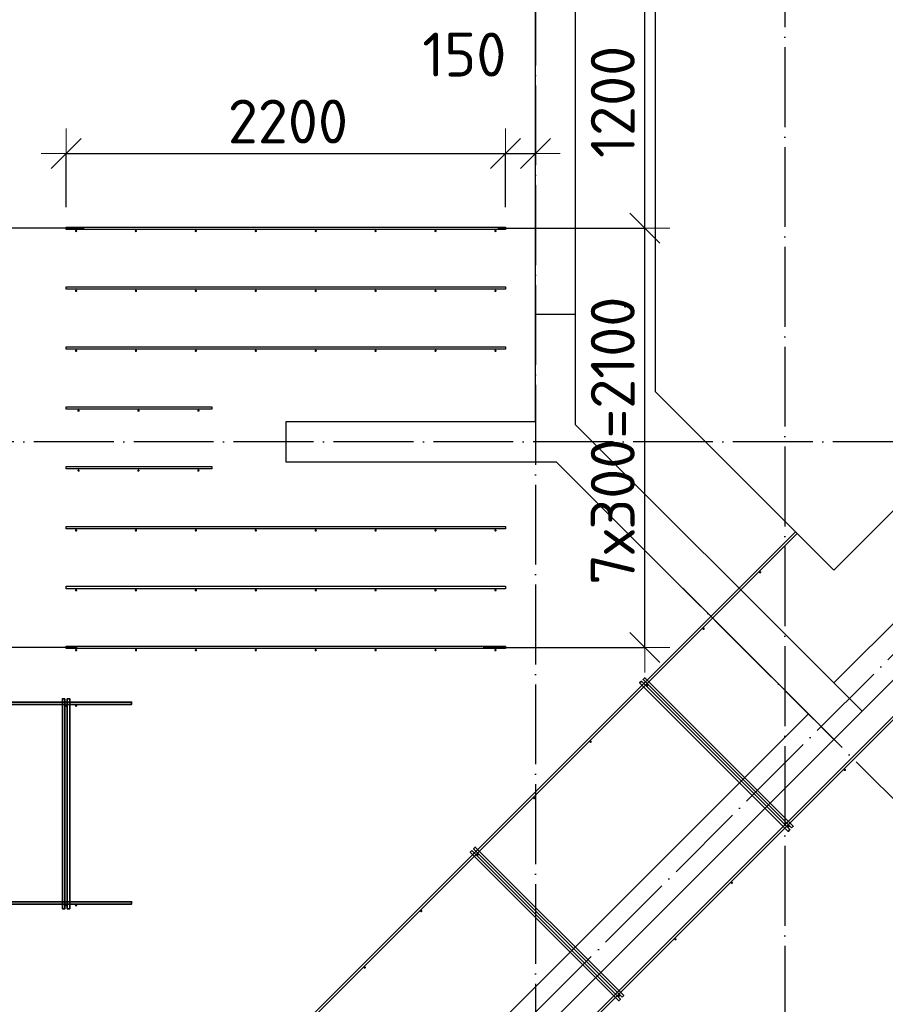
# Model space of a CAD drawing. Header units: millimetres. Extents: x -3483 to 105345, y -283423 to 72284.
# Tile 107 of 155: x 91318 to 95652, y 18982 to 23915. Entities that reach past the tile are written whole.
import ezdxf

# ---------------------------------------------------------------- set-up
doc = ezdxf.new("R2010")
doc.units = ezdxf.units.MM
doc.header["$PDMODE"] = 65
for name, pattern in [('______11', [500, 400, -50, 0, -50]), ('______2', [270, 200, -70]), ('______5', [1100, 800, -100, 100, -100])]:
    doc.linetypes.add(name, pattern=pattern)
for name, color, linetype, lineweight in [('Арм.стержн. Доп. арматура', 180, 'Continuous', 35), ('Размерная линия_ общее', 7, 'Continuous', 13), ('Стена_ общее', 7, 'Continuous', 35), ('Фундамент_ общее', 7, 'Continuous', 35)]:
    doc.layers.add(name, color=color, linetype=linetype, lineweight=lineweight)
doc.layers.add('Арм.стержн. Фиксатор', color=7, linetype='Continuous', lineweight=35, true_color=0x501e0f)
doc.layers.add('Осевая линия_ общее', color=7, linetype='______5', lineweight=13, true_color=0xa0a0a0)
doc.styles.add('ISOCPEUR', font='ISOCPEUR')
doc.dimstyles.new('DIMSTYLE_4', dxfattribs={"dimtxt": 220, "dimasz": 250, "dimexe": 0, "dimexo": 0, "dimgap": 110, "dimtad": 2, "dimdec": 0, "dimrnd": 5, "dimzin": 12, "dimdsep": 46, "dimtxsty": 'ISOCPEUR', "dimblk1": 'ALL_ML_STRICH', "dimblk2": 'ALL_ML_STRICH', "dimsah": 1, "dimcen": 0, "dimclrd": 7, "dimclre": 256, "dimclrt": 7, "dimadec": 0, "dimazin": 0, "dimtfac": 1, "dimtdec": 0, "dimtix": 1, "dimtmove": 2, "dimatfit": 3, "dimfxl": 0, "dimtzin": 0, "dimlwd": 0, "dimlwe": -3, "dimarcsym": 0})
doc.dimstyles.new('DIMSTYLE_5', dxfattribs={"dimtxt": 220, "dimasz": 250, "dimexe": 0, "dimexo": 0, "dimgap": 110, "dimtad": 2, "dimdec": 0, "dimrnd": 5, "dimzin": 12, "dimdsep": 46, "dimtxsty": 'ISOCPEUR', "dimblk1": 'ALL_ML_STRICH', "dimblk2": 'ALL_ML_STRICH', "dimsah": 1, "dimcen": 0, "dimclrd": 7, "dimclre": 256, "dimclrt": 7, "dimadec": 0, "dimazin": 0, "dimtfac": 1, "dimtdec": 0, "dimtix": 1, "dimtmove": 2, "dimatfit": 3, "dimfxl": 0, "dimtvp": 1.2, "dimtzin": 0, "dimlwd": 0, "dimlwe": -3, "dimarcsym": 0})

# ---------------------------------------------------------------- blocks, each defined once
blk = doc.blocks.new('СЛОЖНЫЙ_ОБЪЕКТ_2')
at = {"layer": 'Стена_ общее', "color": 9, "linetype": 'Continuous', "lineweight": -3, "true_color": 0xc7c7c7, "transparency": 33554687}
for p, q in [((94100, 31590), (94100, 21886.4)), ((93900, 21900), (93900, 25000)), ((92650, 21900), (92650, 21700)), ((93900, 21900), (92650, 21900)), ((95394.4, 20592), (94100, 21886.4)), ((96695.4, 21893.1), (95394.4, 20592)), ((92650, 21700), (94003.5, 21700)), ((94003.5, 21700), (95267.1, 20436.4)), ((95535.8, 20450.6), (96695.4, 21610.2)), ((95267.1, 20436.4), (89511.2, 14680.6)), ((95394.4, 20309.2), (95267.1, 20436.4)), ((95394.4, 20309.2), (95535.8, 20450.6)), ((89638.5, 14553.3), (95394.4, 20309.2))]:
    blk.add_line(p, q, dxfattribs=at)
at = {"layer": 'Стена_ общее', "color": 9, "linetype": '______2', "lineweight": -3, "true_color": 0xc7c7c7, "transparency": 33554687}
for p, q in [((93900, 22440), (94100, 22440)), ((95394.4, 20592), (95535.8, 20450.6))]:
    blk.add_line(p, q, dxfattribs=at)
blk = doc.blocks.new('ALL_ML_STRICH')
at = {"color": 0, "linetype": 'ByBlock', "lineweight": -2}
for p, q in [((0, -0.5), (0, 0.5)), ((-0.3, -0.3), (0.3, 0.3)), ((-1, 0), (0.5, 0))]:
    blk.add_line(p, q, dxfattribs=at)
blk = doc.blocks.new('*D641')
at = {"layer": 'DEFPOINTS', "color": 7, "linetype": 'Continuous', "lineweight": 13, "transparency": 33554687}
for p in [(91042.6, 21800), (90959.8, 20770), (91705.4, 20770)]:
    blk.add_point(p, dxfattribs=at)
at = {"layer": 'Размерная линия_ общее', "color": 253, "linetype": 'Continuous', "lineweight": -2, "true_color": 0xa0a0a0, "transparency": 33554687}
for p, q in [((90959.8, 21800), (90959.8, 21800)), ((91605.4, 20770), (90959.8, 20770))]:
    blk.add_line(p, q, dxfattribs=at)
at = {"layer": 'Размерная линия_ общее', "color": 7, "linetype": 'Continuous', "lineweight": -2, "transparency": 33554687}
blk.add_line((90959.8, 20770), (90959.8, 21800), dxfattribs=at)
at = {"layer": 'Размерная линия_ общее', "color": 7, "linetype": 'Continuous', "lineweight": 13, "transparency": 33554687, "xscale": 250, "yscale": 250, "zscale": 250}
for p, rotation in [((90959.8, 21800), 90), ((90959.8, 20770), 270)]:
    blk.add_blockref('ALL_ML_STRICH', p, dxfattribs=dict(at, rotation=rotation))
at = {"layer": 'Размерная линия_ общее', "color": 7, "linetype": 'Continuous', "lineweight": 13, "transparency": 33554687, "insert": (90799.8, 21318), "char_height": 220, "width": 880, "attachment_point": 5, "rotation": 90, "style": 'ISOCPEUR'}
blk.add_mtext('\\A1;{1030}', dxfattribs=at)
blk = doc.blocks.new('*D642')
at = {"layer": 'DEFPOINTS', "color": 7, "linetype": 'Continuous', "lineweight": 13, "transparency": 33554687}
for p in [(91740.1, 22870), (90959.8, 21800), (91042.6, 21800)]:
    blk.add_point(p, dxfattribs=at)
at = {"layer": 'Размерная линия_ общее', "color": 253, "linetype": 'Continuous', "lineweight": -2, "true_color": 0xa0a0a0, "transparency": 33554687}
for p, q in [((91640.1, 22870), (90959.8, 22870)), ((90959.8, 21800), (90959.8, 21800))]:
    blk.add_line(p, q, dxfattribs=at)
at = {"layer": 'Размерная линия_ общее', "color": 7, "linetype": 'Continuous', "lineweight": -2, "transparency": 33554687}
blk.add_line((90959.8, 21800), (90959.8, 22870), dxfattribs=at)
at = {"layer": 'Размерная линия_ общее', "color": 7, "linetype": 'Continuous', "lineweight": 13, "transparency": 33554687, "xscale": 250, "yscale": 250, "zscale": 250}
for p, rotation in [((90959.8, 22870), 90), ((90959.8, 21800), 270)]:
    blk.add_blockref('ALL_ML_STRICH', p, dxfattribs=dict(at, rotation=rotation))
at = {"layer": 'Размерная линия_ общее', "color": 7, "linetype": 'Continuous', "lineweight": 13, "transparency": 33554687, "insert": (90799.8, 22368), "char_height": 220, "width": 880, "attachment_point": 5, "rotation": 90, "style": 'ISOCPEUR'}
blk.add_mtext('\\A1;{1070}', dxfattribs=at)
blk = doc.blocks.new('*D643')
at = {"layer": 'DEFPOINTS', "color": 7, "linetype": 'Continuous', "lineweight": 13, "transparency": 33554687}
for p in [(91701.7, 24070), (90959.8, 22870), (91740.1, 22870)]:
    blk.add_point(p, dxfattribs=at)
at = {"layer": 'Размерная линия_ общее', "color": 253, "linetype": 'Continuous', "lineweight": -2, "true_color": 0xa0a0a0, "transparency": 33554687}
for p, q in [((91601.7, 24070), (90959.8, 24070)), ((91640.1, 22870), (90959.8, 22870))]:
    blk.add_line(p, q, dxfattribs=at)
at = {"layer": 'Размерная линия_ общее', "color": 7, "linetype": 'Continuous', "lineweight": -2, "transparency": 33554687}
blk.add_line((90959.8, 22870), (90959.8, 24070), dxfattribs=at)
at = {"layer": 'Размерная линия_ общее', "color": 7, "linetype": 'Continuous', "lineweight": 13, "transparency": 33554687, "xscale": 250, "yscale": 250, "zscale": 250}
for p, rotation in [((90959.8, 24070), 90), ((90959.8, 22870), 270)]:
    blk.add_blockref('ALL_ML_STRICH', p, dxfattribs=dict(at, rotation=rotation))
at = {"layer": 'Размерная линия_ общее', "color": 7, "linetype": 'Continuous', "lineweight": 13, "transparency": 33554687, "insert": (90799.8, 23503), "char_height": 220, "width": 880, "attachment_point": 5, "rotation": 90, "style": 'ISOCPEUR'}
blk.add_mtext('\\A1;{1200}', dxfattribs=at)
blk = doc.blocks.new('*D646')
at = {"layer": 'DEFPOINTS', "color": 7, "linetype": 'Continuous', "lineweight": 13, "transparency": 33554687}
for p in [(91550, 23244.7), (91550, 22876), (93750, 22876)]:
    blk.add_point(p, dxfattribs=at)
at = {"layer": 'Размерная линия_ общее', "color": 253, "linetype": 'Continuous', "lineweight": -2, "true_color": 0xa0a0a0, "transparency": 33554687}
for p, q in [((91550, 22976), (91550, 23244.7)), ((93750, 22976), (93750, 23244.7))]:
    blk.add_line(p, q, dxfattribs=at)
at = {"layer": 'Размерная линия_ общее', "color": 7, "linetype": 'Continuous', "lineweight": -2, "transparency": 33554687}
blk.add_line((91550, 23244.7), (93750, 23244.7), dxfattribs=at)
at = {"layer": 'Размерная линия_ общее', "color": 7, "linetype": 'Continuous', "lineweight": 13, "transparency": 33554687, "xscale": 250, "yscale": 250, "zscale": 250, "rotation": 180}
blk.add_blockref('ALL_ML_STRICH', (91550, 23244.7), dxfattribs=at)
at = {"layer": 'Размерная линия_ общее', "color": 7, "linetype": 'Continuous', "lineweight": 13, "transparency": 33554687, "xscale": 250, "yscale": 250, "zscale": 250}
blk.add_blockref('ALL_ML_STRICH', (93750, 23244.7), dxfattribs=at)
at = {"layer": 'Размерная линия_ общее', "color": 7, "linetype": 'Continuous', "lineweight": 13, "transparency": 33554687, "insert": (92661, 23404.7), "char_height": 220, "width": 880, "attachment_point": 5, "style": 'ISOCPEUR'}
blk.add_mtext('\\A1;{2200}', dxfattribs=at)
blk = doc.blocks.new('*D647')
at = {"layer": 'DEFPOINTS', "color": 7, "linetype": 'Continuous', "lineweight": 13, "transparency": 33554687}
for p in [(93750, 23244.7), (93900, 23238.3), (93750, 22876)]:
    blk.add_point(p, dxfattribs=at)
at = {"layer": 'Размерная линия_ общее', "color": 253, "linetype": 'Continuous', "lineweight": -2, "true_color": 0xa0a0a0, "transparency": 33554687}
for p, q in [((93750, 22976), (93750, 23244.7)), ((93900, 23244.7), (93900, 23244.7))]:
    blk.add_line(p, q, dxfattribs=at)
at = {"layer": 'Размерная линия_ общее', "color": 7, "linetype": 'Continuous', "lineweight": -2, "transparency": 33554687}
blk.add_line((93750, 23244.7), (93900, 23244.7), dxfattribs=at)
at = {"layer": 'Размерная линия_ общее', "color": 7, "linetype": 'Continuous', "lineweight": 13, "transparency": 33554687, "xscale": 250, "yscale": 250, "zscale": 250, "rotation": 180}
blk.add_blockref('ALL_ML_STRICH', (93750, 23244.7), dxfattribs=at)
at = {"layer": 'Размерная линия_ общее', "color": 7, "linetype": 'Continuous', "lineweight": 13, "transparency": 33554687, "xscale": 250, "yscale": 250, "zscale": 250}
blk.add_blockref('ALL_ML_STRICH', (93900, 23244.7), dxfattribs=at)
at = {"layer": 'Размерная линия_ общее', "color": 7, "linetype": 'Continuous', "lineweight": 13, "transparency": 33554687, "insert": (93544.3, 23739.9), "char_height": 220, "width": 660, "attachment_point": 5, "style": 'ISOCPEUR'}
blk.add_mtext('\\A1;{150}', dxfattribs=at)
blk = doc.blocks.new('*D648')
at = {"layer": 'DEFPOINTS', "color": 7, "linetype": 'Continuous', "lineweight": 13, "transparency": 33554687}
for p in [(93612.5, 22870), (93538.8, 20770), (94447.5, 20770)]:
    blk.add_point(p, dxfattribs=at)
at = {"layer": 'Размерная линия_ общее', "color": 253, "linetype": 'Continuous', "lineweight": -2, "true_color": 0xa0a0a0, "transparency": 33554687}
for p, q in [((93712.5, 22870), (94447.5, 22870)), ((93638.8, 20770), (94447.5, 20770))]:
    blk.add_line(p, q, dxfattribs=at)
at = {"layer": 'Размерная линия_ общее', "color": 7, "linetype": 'Continuous', "lineweight": -2, "transparency": 33554687}
blk.add_line((94447.5, 20770), (94447.5, 22870), dxfattribs=at)
at = {"layer": 'Размерная линия_ общее', "color": 7, "linetype": 'Continuous', "lineweight": 13, "transparency": 33554687, "xscale": 250, "yscale": 250, "zscale": 250}
for p, rotation in [((94447.5, 22870), 90), ((94447.5, 20770), 270)]:
    blk.add_blockref('ALL_ML_STRICH', p, dxfattribs=dict(at, rotation=rotation))
at = {"layer": 'Размерная линия_ общее', "color": 7, "linetype": 'Continuous', "lineweight": 13, "transparency": 33554687, "insert": (94177.5, 21083), "char_height": 220, "width": 11, "attachment_point": 1, "rotation": 90, "line_spacing_factor": 0.60241, "style": 'ISOCPEUR'}
blk.add_mtext('7х300=2100', dxfattribs=at)
blk = doc.blocks.new('*D649')
at = {"layer": 'DEFPOINTS', "color": 7, "linetype": 'Continuous', "lineweight": 13, "transparency": 33554687}
for p in [(93628.9, 24070), (93612.5, 22870), (94447.5, 22870)]:
    blk.add_point(p, dxfattribs=at)
at = {"layer": 'Размерная линия_ общее', "color": 253, "linetype": 'Continuous', "lineweight": -2, "true_color": 0xa0a0a0, "transparency": 33554687}
for p, q in [((93728.9, 24070), (94447.5, 24070)), ((93712.5, 22870), (94447.5, 22870))]:
    blk.add_line(p, q, dxfattribs=at)
at = {"layer": 'Размерная линия_ общее', "color": 7, "linetype": 'Continuous', "lineweight": -2, "transparency": 33554687}
blk.add_line((94447.5, 22870), (94447.5, 24070), dxfattribs=at)
at = {"layer": 'Размерная линия_ общее', "color": 7, "linetype": 'Continuous', "lineweight": 13, "transparency": 33554687, "xscale": 250, "yscale": 250, "zscale": 250}
for p, rotation in [((94447.5, 24070), 90), ((94447.5, 22870), 270)]:
    blk.add_blockref('ALL_ML_STRICH', p, dxfattribs=dict(at, rotation=rotation))
at = {"layer": 'Размерная линия_ общее', "color": 7, "linetype": 'Continuous', "lineweight": 13, "transparency": 33554687, "insert": (94287.5, 23503), "char_height": 220, "width": 880, "attachment_point": 5, "rotation": 90, "style": 'ISOCPEUR'}
blk.add_mtext('\\A1;{1200}', dxfattribs=at)
blk = doc.blocks.new('СЛОЖНЫЙ_ОБЪЕКТ_10')
at = {"layer": 'Осевая линия_ общее', "color": 253, "linetype": '______11', "lineweight": -3, "true_color": 0xa0a0a0, "transparency": 33554687}
for p, q in [((84349.3, 9391.4), (97713.7, 22755.7)), ((100386.5, 15317), (94623.6, 21079.9))]:
    blk.add_line(p, q, dxfattribs=at)

msp = doc.modelspace()

# ---------------------------------------------------------------- hatches: boundary and pattern name
at = {"layer": 'Арм.стержн. Доп. арматура', "linetype": 'Continuous', "lineweight": 35, "transparency": 33554687}
for points in [[(91606, 22856), (91605.5, 22858.3), (91604.2, 22860.2), (91602.3, 22861.5), (91600, 22862), (91597.7, 22861.5), (91595.8, 22860.2), (91594.5, 22858.3), (91594, 22856), (91594.5, 22853.7), (91595.8, 22851.8), (91597.7, 22850.5), (91600, 22850), (91602.3, 22850.5), (91604.2, 22851.8), (91605.5, 22853.7)], [(91906, 22856), (91905.5, 22858.3), (91904.2, 22860.2), (91902.3, 22861.5), (91900, 22862), (91897.7, 22861.5), (91895.8, 22860.2), (91894.5, 22858.3), (91894, 22856), (91894.5, 22853.7), (91895.8, 22851.8), (91897.7, 22850.5), (91900, 22850), (91902.3, 22850.5), (91904.2, 22851.8), (91905.5, 22853.7)], [(92206, 22856), (92205.5, 22858.3), (92204.2, 22860.2), (92202.3, 22861.5), (92200, 22862), (92197.7, 22861.5), (92195.8, 22860.2), (92194.5, 22858.3), (92194, 22856), (92194.5, 22853.7), (92195.8, 22851.8), (92197.7, 22850.5), (92200, 22850), (92202.3, 22850.5), (92204.2, 22851.8), (92205.5, 22853.7)], [(92506, 22856), (92505.5, 22858.3), (92504.2, 22860.2), (92502.3, 22861.5), (92500, 22862), (92497.7, 22861.5), (92495.8, 22860.2), (92494.5, 22858.3), (92494, 22856), (92494.5, 22853.7), (92495.8, 22851.8), (92497.7, 22850.5), (92500, 22850), (92502.3, 22850.5), (92504.2, 22851.8), (92505.5, 22853.7)], [(92806, 22856), (92805.5, 22858.3), (92804.2, 22860.2), (92802.3, 22861.5), (92800, 22862), (92797.7, 22861.5), (92795.8, 22860.2), (92794.5, 22858.3), (92794, 22856), (92794.5, 22853.7), (92795.8, 22851.8), (92797.7, 22850.5), (92800, 22850), (92802.3, 22850.5), (92804.2, 22851.8), (92805.5, 22853.7)], [(93106, 22856), (93105.5, 22858.3), (93104.2, 22860.2), (93102.3, 22861.5), (93100, 22862), (93097.7, 22861.5), (93095.8, 22860.2), (93094.5, 22858.3), (93094, 22856), (93094.5, 22853.7), (93095.8, 22851.8), (93097.7, 22850.5), (93100, 22850), (93102.3, 22850.5), (93104.2, 22851.8), (93105.5, 22853.7)], [(93406, 22856), (93405.5, 22858.3), (93404.2, 22860.2), (93402.3, 22861.5), (93400, 22862), (93397.7, 22861.5), (93395.8, 22860.2), (93394.5, 22858.3), (93394, 22856), (93394.5, 22853.7), (93395.8, 22851.8), (93397.7, 22850.5), (93400, 22850), (93402.3, 22850.5), (93404.2, 22851.8), (93405.5, 22853.7)], [(93706, 22856), (93705.5, 22858.3), (93704.2, 22860.2), (93702.3, 22861.5), (93700, 22862), (93697.7, 22861.5), (93695.8, 22860.2), (93694.5, 22858.3), (93694, 22856), (93694.5, 22853.7), (93695.8, 22851.8), (93697.7, 22850.5), (93700, 22850), (93702.3, 22850.5), (93704.2, 22851.8), (93705.5, 22853.7)], [(91606, 22556), (91605.5, 22558.3), (91604.2, 22560.2), (91602.3, 22561.5), (91600, 22562), (91597.7, 22561.5), (91595.8, 22560.2), (91594.5, 22558.3), (91594, 22556), (91594.5, 22553.7), (91595.8, 22551.8), (91597.7, 22550.5), (91600, 22550), (91602.3, 22550.5), (91604.2, 22551.8), (91605.5, 22553.7)], [(91906, 22556), (91905.5, 22558.3), (91904.2, 22560.2), (91902.3, 22561.5), (91900, 22562), (91897.7, 22561.5), (91895.8, 22560.2), (91894.5, 22558.3), (91894, 22556), (91894.5, 22553.7), (91895.8, 22551.8), (91897.7, 22550.5), (91900, 22550), (91902.3, 22550.5), (91904.2, 22551.8), (91905.5, 22553.7)], [(92206, 22556), (92205.5, 22558.3), (92204.2, 22560.2), (92202.3, 22561.5), (92200, 22562), (92197.7, 22561.5), (92195.8, 22560.2), (92194.5, 22558.3), (92194, 22556), (92194.5, 22553.7), (92195.8, 22551.8), (92197.7, 22550.5), (92200, 22550), (92202.3, 22550.5), (92204.2, 22551.8), (92205.5, 22553.7)], [(92506, 22556), (92505.5, 22558.3), (92504.2, 22560.2), (92502.3, 22561.5), (92500, 22562), (92497.7, 22561.5), (92495.8, 22560.2), (92494.5, 22558.3), (92494, 22556), (92494.5, 22553.7), (92495.8, 22551.8), (92497.7, 22550.5), (92500, 22550), (92502.3, 22550.5), (92504.2, 22551.8), (92505.5, 22553.7)], [(92806, 22556), (92805.5, 22558.3), (92804.2, 22560.2), (92802.3, 22561.5), (92800, 22562), (92797.7, 22561.5), (92795.8, 22560.2), (92794.5, 22558.3), (92794, 22556), (92794.5, 22553.7), (92795.8, 22551.8), (92797.7, 22550.5), (92800, 22550), (92802.3, 22550.5), (92804.2, 22551.8), (92805.5, 22553.7)], [(93106, 22556), (93105.5, 22558.3), (93104.2, 22560.2), (93102.3, 22561.5), (93100, 22562), (93097.7, 22561.5), (93095.8, 22560.2), (93094.5, 22558.3), (93094, 22556), (93094.5, 22553.7), (93095.8, 22551.8), (93097.7, 22550.5), (93100, 22550), (93102.3, 22550.5), (93104.2, 22551.8), (93105.5, 22553.7)], [(93406, 22556), (93405.5, 22558.3), (93404.2, 22560.2), (93402.3, 22561.5), (93400, 22562), (93397.7, 22561.5), (93395.8, 22560.2), (93394.5, 22558.3), (93394, 22556), (93394.5, 22553.7), (93395.8, 22551.8), (93397.7, 22550.5), (93400, 22550), (93402.3, 22550.5), (93404.2, 22551.8), (93405.5, 22553.7)], [(93706, 22556), (93705.5, 22558.3), (93704.2, 22560.2), (93702.3, 22561.5), (93700, 22562), (93697.7, 22561.5), (93695.8, 22560.2), (93694.5, 22558.3), (93694, 22556), (93694.5, 22553.7), (93695.8, 22551.8), (93697.7, 22550.5), (93700, 22550), (93702.3, 22550.5), (93704.2, 22551.8), (93705.5, 22553.7)], [(91606, 22256), (91605.5, 22258.3), (91604.2, 22260.2), (91602.3, 22261.5), (91600, 22262), (91597.7, 22261.5), (91595.8, 22260.2), (91594.5, 22258.3), (91594, 22256), (91594.5, 22253.7), (91595.8, 22251.8), (91597.7, 22250.5), (91600, 22250), (91602.3, 22250.5), (91604.2, 22251.8), (91605.5, 22253.7)], [(91906, 22256), (91905.5, 22258.3), (91904.2, 22260.2), (91902.3, 22261.5), (91900, 22262), (91897.7, 22261.5), (91895.8, 22260.2), (91894.5, 22258.3), (91894, 22256), (91894.5, 22253.7), (91895.8, 22251.8), (91897.7, 22250.5), (91900, 22250), (91902.3, 22250.5), (91904.2, 22251.8), (91905.5, 22253.7)], [(92206, 22256), (92205.5, 22258.3), (92204.2, 22260.2), (92202.3, 22261.5), (92200, 22262), (92197.7, 22261.5), (92195.8, 22260.2), (92194.5, 22258.3), (92194, 22256), (92194.5, 22253.7), (92195.8, 22251.8), (92197.7, 22250.5), (92200, 22250), (92202.3, 22250.5), (92204.2, 22251.8), (92205.5, 22253.7)], [(92506, 22256), (92505.5, 22258.3), (92504.2, 22260.2), (92502.3, 22261.5), (92500, 22262), (92497.7, 22261.5), (92495.8, 22260.2), (92494.5, 22258.3), (92494, 22256), (92494.5, 22253.7), (92495.8, 22251.8), (92497.7, 22250.5), (92500, 22250), (92502.3, 22250.5), (92504.2, 22251.8), (92505.5, 22253.7)], [(92806, 22256), (92805.5, 22258.3), (92804.2, 22260.2), (92802.3, 22261.5), (92800, 22262), (92797.7, 22261.5), (92795.8, 22260.2), (92794.5, 22258.3), (92794, 22256), (92794.5, 22253.7), (92795.8, 22251.8), (92797.7, 22250.5), (92800, 22250), (92802.3, 22250.5), (92804.2, 22251.8), (92805.5, 22253.7)], [(93106, 22256), (93105.5, 22258.3), (93104.2, 22260.2), (93102.3, 22261.5), (93100, 22262), (93097.7, 22261.5), (93095.8, 22260.2), (93094.5, 22258.3), (93094, 22256), (93094.5, 22253.7), (93095.8, 22251.8), (93097.7, 22250.5), (93100, 22250), (93102.3, 22250.5), (93104.2, 22251.8), (93105.5, 22253.7)], [(93406, 22256), (93405.5, 22258.3), (93404.2, 22260.2), (93402.3, 22261.5), (93400, 22262), (93397.7, 22261.5), (93395.8, 22260.2), (93394.5, 22258.3), (93394, 22256), (93394.5, 22253.7), (93395.8, 22251.8), (93397.7, 22250.5), (93400, 22250), (93402.3, 22250.5), (93404.2, 22251.8), (93405.5, 22253.7)], [(93706, 22256), (93705.5, 22258.3), (93704.2, 22260.2), (93702.3, 22261.5), (93700, 22262), (93697.7, 22261.5), (93695.8, 22260.2), (93694.5, 22258.3), (93694, 22256), (93694.5, 22253.7), (93695.8, 22251.8), (93697.7, 22250.5), (93700, 22250), (93702.3, 22250.5), (93704.2, 22251.8), (93705.5, 22253.7)], [(91618.5, 21956), (91618, 21958.3), (91616.7, 21960.2), (91614.8, 21961.5), (91612.5, 21962), (91610.2, 21961.5), (91608.3, 21960.2), (91607, 21958.3), (91606.5, 21956), (91607, 21953.7), (91608.3, 21951.8), (91610.2, 21950.5), (91612.5, 21950), (91614.8, 21950.5), (91616.7, 21951.8), (91618, 21953.7)], [(91918.5, 21956), (91918, 21958.3), (91916.7, 21960.2), (91914.8, 21961.5), (91912.5, 21962), (91910.2, 21961.5), (91908.3, 21960.2), (91907, 21958.3), (91906.5, 21956), (91907, 21953.7), (91908.3, 21951.8), (91910.2, 21950.5), (91912.5, 21950), (91914.8, 21950.5), (91916.7, 21951.8), (91918, 21953.7)], [(92218.5, 21956), (92218, 21958.3), (92216.7, 21960.2), (92214.8, 21961.5), (92212.5, 21962), (92210.2, 21961.5), (92208.3, 21960.2), (92207, 21958.3), (92206.5, 21956), (92207, 21953.7), (92208.3, 21951.8), (92210.2, 21950.5), (92212.5, 21950), (92214.8, 21950.5), (92216.7, 21951.8), (92218, 21953.7)], [(91618.5, 21656), (91618, 21658.3), (91616.7, 21660.2), (91614.8, 21661.5), (91612.5, 21662), (91610.2, 21661.5), (91608.3, 21660.2), (91607, 21658.3), (91606.5, 21656), (91607, 21653.7), (91608.3, 21651.8), (91610.2, 21650.5), (91612.5, 21650), (91614.8, 21650.5), (91616.7, 21651.8), (91618, 21653.7)], [(91918.5, 21656), (91918, 21658.3), (91916.7, 21660.2), (91914.8, 21661.5), (91912.5, 21662), (91910.2, 21661.5), (91908.3, 21660.2), (91907, 21658.3), (91906.5, 21656), (91907, 21653.7), (91908.3, 21651.8), (91910.2, 21650.5), (91912.5, 21650), (91914.8, 21650.5), (91916.7, 21651.8), (91918, 21653.7)], [(92218.5, 21656), (92218, 21658.3), (92216.7, 21660.2), (92214.8, 21661.5), (92212.5, 21662), (92210.2, 21661.5), (92208.3, 21660.2), (92207, 21658.3), (92206.5, 21656), (92207, 21653.7), (92208.3, 21651.8), (92210.2, 21650.5), (92212.5, 21650), (92214.8, 21650.5), (92216.7, 21651.8), (92218, 21653.7)], [(91606, 21356), (91605.5, 21358.3), (91604.2, 21360.2), (91602.3, 21361.5), (91600, 21362), (91597.7, 21361.5), (91595.8, 21360.2), (91594.5, 21358.3), (91594, 21356), (91594.5, 21353.7), (91595.8, 21351.8), (91597.7, 21350.5), (91600, 21350), (91602.3, 21350.5), (91604.2, 21351.8), (91605.5, 21353.7)], [(91906, 21356), (91905.5, 21358.3), (91904.2, 21360.2), (91902.3, 21361.5), (91900, 21362), (91897.7, 21361.5), (91895.8, 21360.2), (91894.5, 21358.3), (91894, 21356), (91894.5, 21353.7), (91895.8, 21351.8), (91897.7, 21350.5), (91900, 21350), (91902.3, 21350.5), (91904.2, 21351.8), (91905.5, 21353.7)], [(92206, 21356), (92205.5, 21358.3), (92204.2, 21360.2), (92202.3, 21361.5), (92200, 21362), (92197.7, 21361.5), (92195.8, 21360.2), (92194.5, 21358.3), (92194, 21356), (92194.5, 21353.7), (92195.8, 21351.8), (92197.7, 21350.5), (92200, 21350), (92202.3, 21350.5), (92204.2, 21351.8), (92205.5, 21353.7)], [(92506, 21356), (92505.5, 21358.3), (92504.2, 21360.2), (92502.3, 21361.5), (92500, 21362), (92497.7, 21361.5), (92495.8, 21360.2), (92494.5, 21358.3), (92494, 21356), (92494.5, 21353.7), (92495.8, 21351.8), (92497.7, 21350.5), (92500, 21350), (92502.3, 21350.5), (92504.2, 21351.8), (92505.5, 21353.7)], [(92806, 21356), (92805.5, 21358.3), (92804.2, 21360.2), (92802.3, 21361.5), (92800, 21362), (92797.7, 21361.5), (92795.8, 21360.2), (92794.5, 21358.3), (92794, 21356), (92794.5, 21353.7), (92795.8, 21351.8), (92797.7, 21350.5), (92800, 21350), (92802.3, 21350.5), (92804.2, 21351.8), (92805.5, 21353.7)], [(93106, 21356), (93105.5, 21358.3), (93104.2, 21360.2), (93102.3, 21361.5), (93100, 21362), (93097.7, 21361.5), (93095.8, 21360.2), (93094.5, 21358.3), (93094, 21356), (93094.5, 21353.7), (93095.8, 21351.8), (93097.7, 21350.5), (93100, 21350), (93102.3, 21350.5), (93104.2, 21351.8), (93105.5, 21353.7)], [(93406, 21356), (93405.5, 21358.3), (93404.2, 21360.2), (93402.3, 21361.5), (93400, 21362), (93397.7, 21361.5), (93395.8, 21360.2), (93394.5, 21358.3), (93394, 21356), (93394.5, 21353.7), (93395.8, 21351.8), (93397.7, 21350.5), (93400, 21350), (93402.3, 21350.5), (93404.2, 21351.8), (93405.5, 21353.7)], [(93706, 21356), (93705.5, 21358.3), (93704.2, 21360.2), (93702.3, 21361.5), (93700, 21362), (93697.7, 21361.5), (93695.8, 21360.2), (93694.5, 21358.3), (93694, 21356), (93694.5, 21353.7), (93695.8, 21351.8), (93697.7, 21350.5), (93700, 21350), (93702.3, 21350.5), (93704.2, 21351.8), (93705.5, 21353.7)], [(91606, 21056), (91605.5, 21058.3), (91604.2, 21060.2), (91602.3, 21061.5), (91600, 21062), (91597.7, 21061.5), (91595.8, 21060.2), (91594.5, 21058.3), (91594, 21056), (91594.5, 21053.7), (91595.8, 21051.8), (91597.7, 21050.5), (91600, 21050), (91602.3, 21050.5), (91604.2, 21051.8), (91605.5, 21053.7)], [(91906, 21056), (91905.5, 21058.3), (91904.2, 21060.2), (91902.3, 21061.5), (91900, 21062), (91897.7, 21061.5), (91895.8, 21060.2), (91894.5, 21058.3), (91894, 21056), (91894.5, 21053.7), (91895.8, 21051.8), (91897.7, 21050.5), (91900, 21050), (91902.3, 21050.5), (91904.2, 21051.8), (91905.5, 21053.7)], [(92206, 21056), (92205.5, 21058.3), (92204.2, 21060.2), (92202.3, 21061.5), (92200, 21062), (92197.7, 21061.5), (92195.8, 21060.2), (92194.5, 21058.3), (92194, 21056), (92194.5, 21053.7), (92195.8, 21051.8), (92197.7, 21050.5), (92200, 21050), (92202.3, 21050.5), (92204.2, 21051.8), (92205.5, 21053.7)], [(92506, 21056), (92505.5, 21058.3), (92504.2, 21060.2), (92502.3, 21061.5), (92500, 21062), (92497.7, 21061.5), (92495.8, 21060.2), (92494.5, 21058.3), (92494, 21056), (92494.5, 21053.7), (92495.8, 21051.8), (92497.7, 21050.5), (92500, 21050), (92502.3, 21050.5), (92504.2, 21051.8), (92505.5, 21053.7)], [(92806, 21056), (92805.5, 21058.3), (92804.2, 21060.2), (92802.3, 21061.5), (92800, 21062), (92797.7, 21061.5), (92795.8, 21060.2), (92794.5, 21058.3), (92794, 21056), (92794.5, 21053.7), (92795.8, 21051.8), (92797.7, 21050.5), (92800, 21050), (92802.3, 21050.5), (92804.2, 21051.8), (92805.5, 21053.7)], [(93106, 21056), (93105.5, 21058.3), (93104.2, 21060.2), (93102.3, 21061.5), (93100, 21062), (93097.7, 21061.5), (93095.8, 21060.2), (93094.5, 21058.3), (93094, 21056), (93094.5, 21053.7), (93095.8, 21051.8), (93097.7, 21050.5), (93100, 21050), (93102.3, 21050.5), (93104.2, 21051.8), (93105.5, 21053.7)], [(93406, 21056), (93405.5, 21058.3), (93404.2, 21060.2), (93402.3, 21061.5), (93400, 21062), (93397.7, 21061.5), (93395.8, 21060.2), (93394.5, 21058.3), (93394, 21056), (93394.5, 21053.7), (93395.8, 21051.8), (93397.7, 21050.5), (93400, 21050), (93402.3, 21050.5), (93404.2, 21051.8), (93405.5, 21053.7)], [(93706, 21056), (93705.5, 21058.3), (93704.2, 21060.2), (93702.3, 21061.5), (93700, 21062), (93697.7, 21061.5), (93695.8, 21060.2), (93694.5, 21058.3), (93694, 21056), (93694.5, 21053.7), (93695.8, 21051.8), (93697.7, 21050.5), (93700, 21050), (93702.3, 21050.5), (93704.2, 21051.8), (93705.5, 21053.7)], [(91606, 20756), (91605.5, 20758.3), (91604.2, 20760.2), (91602.3, 20761.5), (91600, 20762), (91597.7, 20761.5), (91595.8, 20760.2), (91594.5, 20758.3), (91594, 20756), (91594.5, 20753.7), (91595.8, 20751.8), (91597.7, 20750.5), (91600, 20750), (91602.3, 20750.5), (91604.2, 20751.8), (91605.5, 20753.7)], [(91906, 20756), (91905.5, 20758.3), (91904.2, 20760.2), (91902.3, 20761.5), (91900, 20762), (91897.7, 20761.5), (91895.8, 20760.2), (91894.5, 20758.3), (91894, 20756), (91894.5, 20753.7), (91895.8, 20751.8), (91897.7, 20750.5), (91900, 20750), (91902.3, 20750.5), (91904.2, 20751.8), (91905.5, 20753.7)], [(92206, 20756), (92205.5, 20758.3), (92204.2, 20760.2), (92202.3, 20761.5), (92200, 20762), (92197.7, 20761.5), (92195.8, 20760.2), (92194.5, 20758.3), (92194, 20756), (92194.5, 20753.7), (92195.8, 20751.8), (92197.7, 20750.5), (92200, 20750), (92202.3, 20750.5), (92204.2, 20751.8), (92205.5, 20753.7)], [(92506, 20756), (92505.5, 20758.3), (92504.2, 20760.2), (92502.3, 20761.5), (92500, 20762), (92497.7, 20761.5), (92495.8, 20760.2), (92494.5, 20758.3), (92494, 20756), (92494.5, 20753.7), (92495.8, 20751.8), (92497.7, 20750.5), (92500, 20750), (92502.3, 20750.5), (92504.2, 20751.8), (92505.5, 20753.7)], [(92806, 20756), (92805.5, 20758.3), (92804.2, 20760.2), (92802.3, 20761.5), (92800, 20762), (92797.7, 20761.5), (92795.8, 20760.2), (92794.5, 20758.3), (92794, 20756), (92794.5, 20753.7), (92795.8, 20751.8), (92797.7, 20750.5), (92800, 20750), (92802.3, 20750.5), (92804.2, 20751.8), (92805.5, 20753.7)], [(93106, 20756), (93105.5, 20758.3), (93104.2, 20760.2), (93102.3, 20761.5), (93100, 20762), (93097.7, 20761.5), (93095.8, 20760.2), (93094.5, 20758.3), (93094, 20756), (93094.5, 20753.7), (93095.8, 20751.8), (93097.7, 20750.5), (93100, 20750), (93102.3, 20750.5), (93104.2, 20751.8), (93105.5, 20753.7)], [(93406, 20756), (93405.5, 20758.3), (93404.2, 20760.2), (93402.3, 20761.5), (93400, 20762), (93397.7, 20761.5), (93395.8, 20760.2), (93394.5, 20758.3), (93394, 20756), (93394.5, 20753.7), (93395.8, 20751.8), (93397.7, 20750.5), (93400, 20750), (93402.3, 20750.5), (93404.2, 20751.8), (93405.5, 20753.7)], [(93706, 20756), (93705.5, 20758.3), (93704.2, 20760.2), (93702.3, 20761.5), (93700, 20762), (93697.7, 20761.5), (93695.8, 20760.2), (93694.5, 20758.3), (93694, 20756), (93694.5, 20753.7), (93695.8, 20751.8), (93697.7, 20750.5), (93700, 20750), (93702.3, 20750.5), (93704.2, 20751.8), (93705.5, 20753.7)]]:
    msp.add_hatch(color=22, dxfattribs=at).paths.add_polyline_path(points)
at = {"layer": 'Арм.стержн. Фиксатор', "linetype": 'Continuous', "lineweight": 35, "transparency": 33554687}
for points in [[(94356, 22478), (94355.5, 22480.3), (94354.2, 22482.2), (94352.3, 22483.5), (94350, 22484), (94347.7, 22483.5), (94345.8, 22482.2), (94344.5, 22480.3), (94344, 22478), (94344.5, 22475.7), (94345.8, 22473.8), (94347.7, 22472.5), (94350, 22472), (94352.3, 22472.5), (94354.2, 22473.8), (94355.5, 22475.7)], [(94356, 21478), (94355.5, 21480.3), (94354.2, 21482.2), (94352.3, 21483.5), (94350, 21484), (94347.7, 21483.5), (94345.8, 21482.2), (94344.5, 21480.3), (94344, 21478), (94344.5, 21475.7), (94345.8, 21473.8), (94347.7, 21472.5), (94350, 21472), (94352.3, 21472.5), (94354.2, 21473.8), (94355.5, 21475.7)], [(95031.3, 21146.2), (95030.9, 21148.5), (95029.6, 21150.4), (95027.6, 21151.7), (95025.3, 21152.2), (95023, 21151.7), (95021.1, 21150.4), (95019.8, 21148.5), (95019.3, 21146.2), (95019.8, 21143.9), (95021.1, 21141.9), (95023, 21140.6), (95025.3, 21140.2), (95027.6, 21140.6), (95029.6, 21141.9), (95030.9, 21143.9)], [(94748.5, 20863.3), (94748, 20865.6), (94746.7, 20867.6), (94744.8, 20868.9), (94742.5, 20869.3), (94740.2, 20868.9), (94738.2, 20867.6), (94736.9, 20865.6), (94736.5, 20863.3), (94736.9, 20861), (94738.2, 20859.1), (94740.2, 20857.8), (94742.5, 20857.3), (94744.8, 20857.8), (94746.7, 20859.1), (94748, 20861)], [(94465.6, 20580.5), (94465.2, 20582.8), (94463.9, 20584.7), (94461.9, 20586), (94459.6, 20586.5), (94457.3, 20586), (94455.4, 20584.7), (94454.1, 20582.8), (94453.6, 20580.5), (94454.1, 20578.2), (94455.4, 20576.2), (94457.3, 20574.9), (94459.6, 20574.5), (94461.9, 20574.9), (94463.9, 20576.2), (94465.2, 20578.2)], [(91556, 20478), (91555.5, 20480.3), (91554.2, 20482.2), (91552.3, 20483.5), (91550, 20484), (91547.7, 20483.5), (91545.8, 20482.2), (91544.5, 20480.3), (91544, 20478), (91544.5, 20475.7), (91545.8, 20473.8), (91547.7, 20472.5), (91550, 20472), (91552.3, 20472.5), (91554.2, 20473.8), (91555.5, 20475.7)], [(91606, 20478), (91605.5, 20480.3), (91604.2, 20482.2), (91602.3, 20483.5), (91600, 20484), (91597.7, 20483.5), (91595.8, 20482.2), (91594.5, 20480.3), (91594, 20478), (91594.5, 20475.7), (91595.8, 20473.8), (91597.7, 20472.5), (91600, 20472), (91602.3, 20472.5), (91604.2, 20473.8), (91605.5, 20475.7)], [(94182.8, 20297.6), (94182.3, 20299.9), (94181, 20301.9), (94179.1, 20303.2), (94176.8, 20303.6), (94174.5, 20303.2), (94172.5, 20301.9), (94171.2, 20299.9), (94170.8, 20297.6), (94171.2, 20295.3), (94172.5, 20293.4), (94174.5, 20292.1), (94176.8, 20291.6), (94179.1, 20292.1), (94181, 20293.4), (94182.3, 20295.3)], [(95455.6, 20156.2), (95455.1, 20158.5), (95453.8, 20160.5), (95451.9, 20161.8), (95449.6, 20162.2), (95447.3, 20161.8), (95445.3, 20160.5), (95444, 20158.5), (95443.6, 20156.2), (95444, 20153.9), (95445.3, 20152), (95447.3, 20150.7), (95449.6, 20150.2), (95451.9, 20150.7), (95453.8, 20152), (95455.1, 20153.9)], [(93899.9, 20014.8), (93899.5, 20017.1), (93898.2, 20019), (93896.2, 20020.3), (93893.9, 20020.8), (93891.6, 20020.3), (93889.7, 20019), (93888.4, 20017.1), (93887.9, 20014.8), (93888.4, 20012.5), (93889.7, 20010.6), (93891.6, 20009.3), (93893.9, 20008.8), (93896.2, 20009.3), (93898.2, 20010.6), (93899.5, 20012.5)], [(95172.7, 19873.4), (95172.3, 19875.7), (95171, 19877.6), (95169, 19878.9), (95166.7, 19879.4), (95164.4, 19878.9), (95162.5, 19877.6), (95161.2, 19875.7), (95160.7, 19873.4), (95161.2, 19871.1), (95162.5, 19869.1), (95164.4, 19867.8), (95166.7, 19867.4), (95169, 19867.8), (95171, 19869.1), (95172.3, 19871.1)], [(93617.1, 19732), (93616.6, 19734.3), (93615.3, 19736.2), (93613.4, 19737.5), (93611.1, 19738), (93608.8, 19737.5), (93606.9, 19736.2), (93605.6, 19734.3), (93605.1, 19732), (93605.6, 19729.7), (93606.9, 19727.7), (93608.8, 19726.4), (93611.1, 19726), (93613.4, 19726.4), (93615.3, 19727.7), (93616.6, 19729.7)], [(94889.9, 19590.5), (94889.4, 19592.8), (94888.1, 19594.8), (94886.2, 19596.1), (94883.9, 19596.5), (94881.6, 19596.1), (94879.6, 19594.8), (94878.3, 19592.8), (94877.9, 19590.5), (94878.3, 19588.2), (94879.6, 19586.3), (94881.6, 19585), (94883.9, 19584.5), (94886.2, 19585), (94888.1, 19586.3), (94889.4, 19588.2)], [(91556, 19478), (91555.5, 19480.3), (91554.2, 19482.2), (91552.3, 19483.5), (91550, 19484), (91547.7, 19483.5), (91545.8, 19482.2), (91544.5, 19480.3), (91544, 19478), (91544.5, 19475.7), (91545.8, 19473.8), (91547.7, 19472.5), (91550, 19472), (91552.3, 19472.5), (91554.2, 19473.8), (91555.5, 19475.7)], [(91606, 19478), (91605.5, 19480.3), (91604.2, 19482.2), (91602.3, 19483.5), (91600, 19484), (91597.7, 19483.5), (91595.8, 19482.2), (91594.5, 19480.3), (91594, 19478), (91594.5, 19475.7), (91595.8, 19473.8), (91597.7, 19472.5), (91600, 19472), (91602.3, 19472.5), (91604.2, 19473.8), (91605.5, 19475.7)], [(93334.3, 19449.1), (93333.8, 19451.4), (93332.5, 19453.4), (93330.5, 19454.7), (93328.3, 19455.1), (93326, 19454.7), (93324, 19453.4), (93322.7, 19451.4), (93322.3, 19449.1), (93322.7, 19446.8), (93324, 19444.9), (93326, 19443.6), (93328.3, 19443.1), (93330.5, 19443.6), (93332.5, 19444.9), (93333.8, 19446.8)], [(94607, 19307.7), (94606.6, 19310), (94605.3, 19311.9), (94603.3, 19313.2), (94601, 19313.7), (94598.7, 19313.2), (94596.8, 19311.9), (94595.5, 19310), (94595, 19307.7), (94595.5, 19305.4), (94596.8, 19303.4), (94598.7, 19302.1), (94601, 19301.7), (94603.3, 19302.1), (94605.3, 19303.4), (94606.6, 19305.4)], [(93051.4, 19166.3), (93051, 19168.6), (93049.7, 19170.5), (93047.7, 19171.8), (93045.4, 19172.3), (93043.1, 19171.8), (93041.2, 19170.5), (93039.9, 19168.6), (93039.4, 19166.3), (93039.9, 19164), (93041.2, 19162), (93043.1, 19160.7), (93045.4, 19160.3), (93047.7, 19160.7), (93049.7, 19162), (93051, 19164)], [(94324.2, 19024.8), (94323.7, 19027.1), (94322.4, 19029.1), (94320.5, 19030.4), (94318.2, 19030.8), (94315.9, 19030.4), (94314, 19029.1), (94312.7, 19027.1), (94312.2, 19024.8), (94312.7, 19022.6), (94314, 19020.6), (94315.9, 19019.3), (94318.2, 19018.8), (94320.5, 19019.3), (94322.4, 19020.6), (94323.7, 19022.6)]]:
    msp.add_hatch(color=22, dxfattribs=at).paths.add_polyline_path(points)

# ---------------------------------------------------------------- linework, layer by layer
at = {"layer": 'Арм.стержн. Доп. арматура', "color": 22, "linetype": 'Continuous', "lineweight": 25, "transparency": 33554687}
for points in [[(93750, 22864), (91550, 22864), (91550, 22876), (93750, 22876), (93750, 22864)], [(93750, 22864), (91550, 22864), (91550, 22876), (93750, 22876), (93750, 22864)], [(93750, 22564), (91550, 22564), (91550, 22576), (93750, 22576), (93750, 22564)], [(93750, 22564), (91550, 22564), (91550, 22576), (93750, 22576), (93750, 22564)], [(93750, 22264), (91550, 22264), (91550, 22276), (93750, 22276), (93750, 22264)], [(93750, 22264), (91550, 22264), (91550, 22276), (93750, 22276), (93750, 22264)], [(92280, 21964), (91550, 21964), (91550, 21976), (92280, 21976), (92280, 21964)], [(92280, 21964), (91550, 21964), (91550, 21976), (92280, 21976), (92280, 21964)], [(92280, 21664), (91550, 21664), (91550, 21676), (92280, 21676), (92280, 21664)], [(92280, 21664), (91550, 21664), (91550, 21676), (92280, 21676), (92280, 21664)], [(93750, 21364), (91550, 21364), (91550, 21376), (93750, 21376), (93750, 21364)], [(93750, 21364), (91550, 21364), (91550, 21376), (93750, 21376), (93750, 21364)], [(93750, 21064), (91550, 21064), (91550, 21076), (93750, 21076), (93750, 21064)], [(93750, 21064), (91550, 21064), (91550, 21076), (93750, 21076), (93750, 21064)], [(93750, 20764), (91550, 20764), (91550, 20776), (93750, 20776), (93750, 20764)], [(93750, 20764), (91550, 20764), (91550, 20776), (93750, 20776), (93750, 20764)]]:
    msp.add_lwpolyline(points, dxfattribs=at)
at = {"layer": 'Арм.стержн. Фиксатор', "color": 22, "linetype": 'Continuous', "lineweight": 25, "transparency": 33554687}
for points in [[(90026, 16172.4), (95202.9, 21349.2), (95211.3, 21340.7), (90034.5, 16163.9), (90026, 16172.4)], [(90026, 16172.4), (95202.9, 21349.2), (95211.3, 21340.7), (90034.5, 16163.9), (90026, 16172.4)], [(90773, 15505.1), (95910, 20642.1), (95918.5, 20633.6), (90781.4, 15496.6), (90773, 15505.1)], [(90773, 15505.1), (95910, 20642.1), (95918.5, 20633.6), (90781.4, 15496.6), (90773, 15505.1)]]:
    msp.add_lwpolyline(points, dxfattribs=at)
at = {"layer": 'Арм.стержн. Фиксатор', "color": 22, "linetype": 'Continuous', "lineweight": 35, "transparency": 33554687}
for points in [[(94430.7, 20600.9), (95174.6, 19857), (95166.1, 19848.5), (94422.2, 20592.4), (94430.7, 20600.9)], [(95182.9, 19865.7), (94439, 20609.6), (94447.5, 20618.1), (95191.4, 19874.1), (95182.9, 19865.7)], [(79380, 20496), (91878.2, 20496), (91878.2, 20484), (79380, 20484), (79380, 20496)], [(79380, 20496), (91878.2, 20496), (91878.2, 20484), (79380, 20484), (79380, 20496)], [(91544, 20512.9), (91544, 19460.8), (91532, 19460.8), (91532, 20512.9), (91544, 20512.9)], [(91556, 19461.1), (91556, 20513.1), (91568, 20513.1), (91568, 19461.1), (91556, 19461.1)], [(93582.2, 19752.4), (94326.1, 19008.5), (94317.6, 19000), (93573.7, 19743.9), (93582.2, 19752.4)], [(94334.4, 19017.1), (93590.5, 19761), (93599, 19769.5), (94342.9, 19025.6), (94334.4, 19017.1)], [(79380, 19496), (91878.2, 19496), (91878.2, 19484), (79380, 19484), (79380, 19496)], [(79380, 19496), (91878.2, 19496), (91878.2, 19484), (79380, 19484), (79380, 19496)]]:
    msp.add_lwpolyline(points, dxfattribs=at)
at = {"layer": 'Осевая линия_ общее', "color": 253, "linetype": '______11', "lineweight": -3, "true_color": 0xa0a0a0, "transparency": 33554687}
for p, q in [((93900, 46590), (93900, -2827.9)), ((95150, 40780), (95150, -2827.9)), ((97790, 21800), (77142.2, 21800))]:
    msp.add_line(p, q, dxfattribs=at)
at = {"layer": 'Фундамент_ общее', "color": 7, "lineweight": 25, "transparency": 33554687}
for p, q in [((94500, 31190), (94500, 22052)), ((95394.4, 21157.7), (96695.4, 22458.8)), ((94500, 22052), (95394.4, 21157.7))]:
    msp.add_line(p, q, dxfattribs=at)
at = {"layer": 'Фундамент_ общее', "color": 7, "linetype": 'Continuous', "lineweight": 25, "transparency": 33554687}
for p, q in [((94500, 31190), (94500, 22052)), ((95394.4, 21157.7), (96695.4, 22458.8)), ((94500, 22052), (95394.4, 21157.7))]:
    msp.add_line(p, q, dxfattribs=at)

# ---------------------------------------------------------------- block references
at = {"layer": 'Осевая линия_ общее', "color": 253, "linetype": '______11', "lineweight": -3, "true_color": 0xa0a0a0, "transparency": 33554687}
msp.add_blockref('СЛОЖНЫЙ_ОБЪЕКТ_10', (0, 0), dxfattribs=at)
at = {"layer": 'Стена_ общее', "color": 9, "linetype": 'Continuous', "lineweight": -3, "true_color": 0xc7c7c7, "transparency": 33554687}
msp.add_blockref('СЛОЖНЫЙ_ОБЪЕКТ_2', (0, 0), dxfattribs=at)

# ---------------------------------------------------------------- dimensions: what is measured, and where the dimension line sits
at = {"layer": 'Размерная линия_ общее', "color": 7, "linetype": 'Continuous', "lineweight": 13, "transparency": 33554687}
for base, p1, p2, picture, middle in [((90959.8, 24070), (91640.1, 22870), (91601.7, 24070), '*D643', (90799.8, 23503)), ((94447.5, 24070), (93712.5, 22870), (93728.9, 24070), '*D649', (94287.5, 23503)), ((90959.8, 22870), (90959.8, 21800), (91640.1, 22870), '*D642', (90799.8, 22368)), ((90959.8, 21800), (91605.4, 20770), (90959.8, 21800), '*D641', (90799.8, 21318))]:
    dim = msp.add_linear_dim(base=base, p1=p1, p2=p2, angle=90, dimstyle='DIMSTYLE_4', override={"dimpost": '<>', "dimclrd": 7, "dimclre": 253, "dimclrt": 7, "dimlwd": 0, "dimlwe": 65533}, dxfattribs=at)
    dim.commit()
    dim.dimension.update_dxf_attribs({"geometry": picture, "text_midpoint": middle, "dimtype": 160})
for base, p1, p2, dimstyle, picture, middle in [((93900, 23244.7), (93750, 22976), (93900, 23244.7), 'DIMSTYLE_5', '*D647', (93544.3, 23739.9)), ((93750, 23244.7), (91550, 22976), (93750, 22976), 'DIMSTYLE_4', '*D646', (92661, 23404.7))]:
    dim = msp.add_linear_dim(base=base, p1=p1, p2=p2, dimstyle=dimstyle, override={"dimpost": '<>', "dimclrd": 7, "dimclre": 253, "dimclrt": 7, "dimlwd": 0, "dimlwe": 65533}, dxfattribs=at)
    dim.commit()
    dim.dimension.update_dxf_attribs({"geometry": picture, "text_midpoint": middle, "dimtype": 160})
dim = msp.add_linear_dim(base=(94447.5, 22870), p1=(93638.8, 20770), p2=(93712.5, 22870), angle=90, text='7х300=2100', dimstyle='DIMSTYLE_4', override={"dimpost": '<>', "dimclrd": 7, "dimclre": 253, "dimclrt": 7, "dimlwd": 0, "dimlwe": 65533}, dxfattribs=at)
dim.commit()
dim.dimension.update_dxf_attribs({"geometry": '*D648', "text_midpoint": (94337.5, 21820), "dimtype": 160})

doc.saveas('drawing.dxf')
